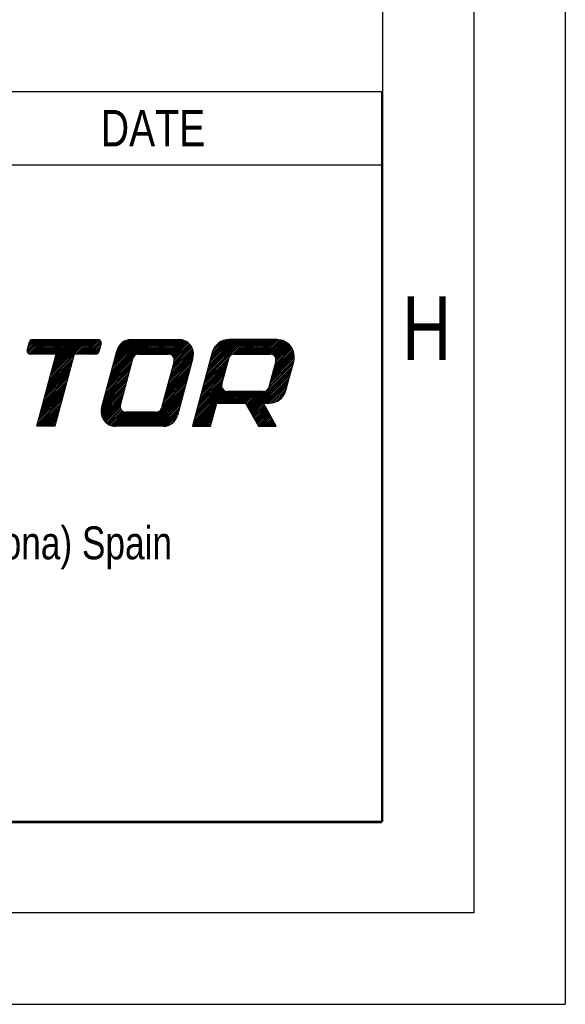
# Model space of a CAD drawing. Header units: millimetres. Extents: x 0 to 594, y 0 to 420.
# Tile 16 of 46: x 564 to 594, y 0 to 54. Entities that reach past the tile are written whole.
import ezdxf

# ---------------------------------------------------------------- set-up
doc = ezdxf.new("R2010")
doc.units = ezdxf.units.MM
doc.header["$LTSCALE"] = 32.67
doc.layers.get('0').update_dxf_attribs({"linetype": 'CONTINUOUS'})
doc.styles.get("Standard").update_dxf_attribs({"font": 'txt', "width": 0.8})

msp = doc.modelspace()

# ---------------------------------------------------------------- linework, layer by layer
at = {"color": 7, "linetype": 'Continuous'}
for p, q in [((594, 420), (594, 0)), ((584, 410), (584, 10)), ((407.953, 49.961), (583.953, 49.961)), ((583.953, 49.961), (583.953, 9.961)), ((407.953, 45.961), (583.953, 45.961)), ((564.576, 35.716), (565.247, 36.386)), ((564.577, 35.795), (564.704, 36.269)), ((564.581, 35.81), (565.157, 36.386)), ((564.606, 35.656), (565.336, 36.386)), ((564.614, 35.932), (565.068, 36.386)), ((564.647, 36.054), (564.978, 36.386)), ((564.654, 35.615), (565.426, 36.386)), ((564.679, 36.176), (564.889, 36.386)), ((564.719, 36.305), (564.779, 36.366)), ((564.725, 35.596), (565.515, 36.386)), ((564.814, 35.596), (565.605, 36.386)), ((564.857, 36.386), (568.458, 36.386)), ((564.903, 35.596), (565.694, 36.386)), ((564.993, 35.596), (565.783, 36.386)), ((565.082, 35.596), (565.873, 36.386)), ((565.172, 35.596), (565.962, 36.386)), ((565.261, 35.596), (566.052, 36.386)), ((565.351, 35.596), (566.141, 36.386)), ((565.44, 35.596), (566.231, 36.386)), ((565.53, 35.596), (566.32, 36.386)), ((565.619, 35.596), (566.409, 36.386)), ((565.708, 35.596), (566.499, 36.386)), ((565.798, 35.596), (566.588, 36.386)), ((565.802, 34.258), (567.93, 36.386)), ((565.835, 34.381), (567.84, 36.386)), ((565.868, 34.503), (567.751, 36.386)), ((565.887, 35.596), (566.678, 36.386)), ((565.9, 34.625), (567.662, 36.386)), ((565.933, 34.747), (567.572, 36.386)), ((565.966, 34.869), (567.483, 36.386)), ((565.977, 35.596), (566.767, 36.386)), ((565.999, 34.991), (567.393, 36.386)), ((566.031, 35.114), (567.304, 36.386)), ((566.064, 35.236), (567.214, 36.386)), ((566.066, 35.596), (566.857, 36.386)), ((566.097, 35.358), (567.125, 36.386)), ((566.129, 35.48), (567.035, 36.386)), ((566.156, 35.596), (566.946, 36.386)), ((567.229, 35.596), (568.019, 36.386)), ((567.318, 35.596), (568.109, 36.386)), ((567.408, 35.596), (568.198, 36.386)), ((567.497, 35.596), (568.288, 36.386)), ((567.587, 35.596), (568.377, 36.386)), ((567.676, 35.596), (568.466, 36.386)), ((567.765, 35.596), (568.535, 36.366)), ((567.855, 35.596), (568.583, 36.324)), ((567.944, 35.596), (568.612, 36.263)), ((568.034, 35.596), (568.605, 36.167)), ((568.61, 36.187), (568.483, 35.713)), ((569.063, 34.21), (571.239, 36.386)), ((569.095, 34.332), (571.149, 36.386)), ((569.128, 34.454), (571.06, 36.386)), ((569.161, 34.576), (570.971, 36.386)), ((569.194, 34.699), (570.881, 36.386)), ((569.226, 34.821), (570.792, 36.386)), ((569.259, 34.943), (570.702, 36.386)), ((569.292, 35.065), (570.613, 36.386)), ((569.325, 35.187), (570.523, 36.386)), ((569.357, 35.309), (570.434, 36.386)), ((569.39, 35.432), (570.345, 36.386)), ((569.423, 35.554), (570.255, 36.386)), ((569.455, 35.676), (570.16, 36.381)), ((569.488, 35.798), (570.05, 36.36)), ((569.541, 35.94), (569.908, 36.307)), ((570.252, 36.386), (572.871, 36.386)), ((570.488, 35.545), (571.328, 36.386)), ((570.626, 35.594), (571.418, 36.386)), ((570.717, 35.596), (571.507, 36.386)), ((570.806, 35.596), (571.597, 36.386)), ((570.896, 35.596), (571.686, 36.386)), ((570.985, 35.596), (571.776, 36.386)), ((571.074, 35.596), (571.865, 36.386)), ((571.164, 35.596), (571.954, 36.386)), ((571.253, 35.596), (572.044, 36.386)), ((571.343, 35.596), (572.133, 36.386)), ((571.432, 35.596), (572.223, 36.386)), ((571.522, 35.596), (572.312, 36.386)), ((571.611, 35.596), (572.402, 36.386)), ((571.701, 35.596), (572.491, 36.386)), ((571.79, 35.596), (572.58, 36.386)), ((571.879, 35.596), (572.67, 36.386)), ((571.969, 35.596), (572.759, 36.386)), ((572.058, 35.596), (572.849, 36.386)), ((572.148, 35.596), (572.936, 36.384)), ((572.237, 35.596), (573.015, 36.373)), ((572.325, 35.594), (573.087, 36.356)), ((572.399, 35.578), (573.154, 36.334)), ((572.46, 35.55), (573.217, 36.307)), ((572.51, 35.511), (573.275, 36.275)), ((572.552, 35.464), (573.329, 36.24)), ((572.585, 35.407), (573.379, 36.201)), ((572.606, 35.339), (573.426, 36.159)), ((572.611, 35.254), (573.469, 36.112)), ((574.286, 34.157), (576.516, 36.386)), ((574.319, 34.279), (576.426, 36.386)), ((574.352, 34.401), (576.337, 36.386)), ((574.384, 34.523), (576.247, 36.386)), ((574.417, 34.645), (576.158, 36.386)), ((574.45, 34.768), (576.068, 36.386)), ((574.482, 34.89), (575.979, 36.386)), ((574.515, 35.012), (575.89, 36.386)), ((574.548, 35.134), (575.8, 36.386)), ((574.581, 35.256), (575.711, 36.386)), ((574.613, 35.378), (575.621, 36.386)), ((574.646, 35.501), (575.528, 36.383)), ((574.679, 35.623), (575.424, 36.367)), ((574.715, 35.748), (575.301, 36.334)), ((574.791, 35.913), (575.136, 36.258)), ((578.23, 36.386), (575.611, 36.386)), ((575.799, 35.58), (576.605, 36.386)), ((575.904, 35.596), (576.694, 36.386)), ((575.993, 35.596), (576.784, 36.386)), ((576.083, 35.596), (576.873, 36.386)), ((576.172, 35.596), (576.963, 36.386)), ((576.262, 35.596), (577.052, 36.386)), ((576.351, 35.596), (577.142, 36.386)), ((576.441, 35.596), (577.231, 36.386)), ((576.53, 35.596), (577.32, 36.386)), ((576.619, 35.596), (577.41, 36.386)), ((576.709, 35.596), (577.499, 36.386)), ((576.798, 35.596), (577.589, 36.386)), ((576.888, 35.596), (577.678, 36.386)), ((576.977, 35.596), (577.768, 36.386)), ((577.067, 35.596), (577.857, 36.386)), ((577.156, 35.596), (577.947, 36.386)), ((577.245, 35.596), (578.036, 36.386)), ((577.335, 35.596), (578.125, 36.386)), ((577.424, 35.596), (578.215, 36.386)), ((577.514, 35.596), (578.302, 36.384)), ((577.603, 35.596), (578.382, 36.374)), ((577.693, 35.596), (578.456, 36.359)), ((577.782, 35.596), (578.525, 36.339)), ((577.871, 35.596), (578.591, 36.315)), ((577.948, 35.583), (578.652, 36.287)), ((578.012, 35.557), (578.71, 36.256)), ((578.065, 35.521), (578.765, 36.221)), ((578.109, 35.475), (578.817, 36.183)), ((578.143, 35.42), (578.865, 36.142)), ((566.16, 35.596), (564.73, 35.596)), ((565.101, 31.643), (566.16, 35.596)), ((567.142, 35.596), (566.083, 31.643)), ((568.331, 35.596), (567.142, 35.596)), ((568.123, 35.596), (568.572, 36.045)), ((568.213, 35.596), (568.54, 35.923)), ((568.302, 35.596), (568.507, 35.8)), ((568.417, 35.622), (568.463, 35.667)), ((568.642, 32.638), (569.489, 35.8)), ((570.659, 35.596), (572.295, 35.596)), ((572.356, 34.284), (573.662, 35.589)), ((572.389, 34.406), (573.658, 35.675)), ((572.421, 34.528), (573.646, 35.752)), ((572.454, 34.65), (573.628, 35.824)), ((572.487, 34.772), (573.605, 35.89)), ((572.52, 34.894), (573.577, 35.952)), ((572.552, 35.017), (573.545, 36.009)), ((572.585, 35.139), (573.509, 36.063)), ((574.695, 35.683), (573.613, 31.643)), ((575.896, 35.596), (577.86, 35.596)), ((577.961, 34.433), (579.159, 35.631)), ((577.994, 34.555), (579.141, 35.703)), ((578.026, 34.677), (579.119, 35.77)), ((578.059, 34.8), (579.092, 35.833)), ((578.092, 34.922), (579.063, 35.892)), ((578.125, 35.044), (579.029, 35.949)), ((578.157, 35.166), (578.993, 36.002)), ((578.167, 35.355), (578.911, 36.098)), ((578.177, 35.275), (578.953, 36.051)), ((565.671, 33.77), (567.013, 35.111)), ((565.704, 33.892), (567.045, 35.233)), ((565.737, 34.014), (567.078, 35.356)), ((565.769, 34.136), (567.111, 35.478)), ((568.932, 33.721), (570.273, 35.063)), ((568.964, 33.843), (570.306, 35.185)), ((568.997, 33.966), (570.339, 35.307)), ((569.03, 34.088), (570.393, 35.451)), ((569.669, 32.806), (570.353, 35.361)), ((572.601, 35.198), (571.916, 32.643)), ((572.225, 33.795), (573.566, 35.136)), ((572.258, 33.917), (573.599, 35.259)), ((572.29, 34.039), (573.632, 35.381)), ((572.323, 34.161), (573.655, 35.493)), ((573.635, 35.391), (572.788, 32.229)), ((574.188, 33.79), (575.529, 35.132)), ((574.221, 33.912), (575.562, 35.254)), ((574.253, 34.034), (575.595, 35.377)), ((575.21, 33.938), (575.591, 35.361)), ((577.734, 33.67), (579.106, 35.042)), ((578.166, 35.198), (577.785, 33.775)), ((577.797, 33.822), (579.139, 35.164)), ((577.83, 33.944), (579.166, 35.28)), ((577.863, 34.067), (579.177, 35.381)), ((577.896, 34.189), (579.178, 35.471)), ((577.928, 34.311), (579.172, 35.554)), ((578.723, 33.611), (579.146, 35.192)), ((565.507, 33.159), (566.849, 34.5)), ((565.54, 33.281), (566.882, 34.623)), ((565.573, 33.403), (566.914, 34.745)), ((565.606, 33.525), (566.947, 34.867)), ((565.638, 33.648), (566.98, 34.989)), ((568.801, 33.233), (570.142, 34.574)), ((568.833, 33.355), (570.175, 34.696)), ((568.866, 33.477), (570.208, 34.818)), ((568.899, 33.599), (570.24, 34.941)), ((572.061, 33.184), (573.403, 34.526)), ((572.094, 33.306), (573.436, 34.648)), ((572.127, 33.428), (573.468, 34.77)), ((572.159, 33.551), (573.501, 34.892)), ((572.192, 33.673), (573.534, 35.014)), ((574.024, 33.179), (575.366, 34.521)), ((574.057, 33.301), (575.398, 34.643)), ((574.09, 33.424), (575.431, 34.765)), ((574.122, 33.546), (575.464, 34.887)), ((574.155, 33.668), (575.497, 35.009)), ((576.709, 32.555), (579.073, 34.919)), ((576.741, 32.498), (579.041, 34.797)), ((576.773, 32.44), (579.008, 34.675)), ((576.805, 32.383), (578.975, 34.553)), ((565.377, 32.67), (566.718, 34.012)), ((565.409, 32.792), (566.751, 34.134)), ((565.442, 32.915), (566.784, 34.256)), ((565.475, 33.037), (566.816, 34.378)), ((568.637, 32.622), (569.979, 33.963)), ((568.67, 32.744), (570.011, 34.085)), ((568.703, 32.866), (570.044, 34.208)), ((568.735, 32.988), (570.077, 34.33)), ((568.768, 33.11), (570.11, 34.452)), ((571.93, 32.695), (573.272, 34.037)), ((571.963, 32.817), (573.305, 34.159)), ((571.996, 32.94), (573.337, 34.281)), ((572.029, 33.062), (573.37, 34.403)), ((573.893, 32.691), (575.235, 34.032)), ((573.926, 32.813), (575.267, 34.154)), ((573.959, 32.935), (575.3, 34.276)), ((573.991, 33.057), (575.333, 34.399)), ((576.837, 32.325), (578.942, 34.431)), ((577.509, 32.908), (578.91, 34.309)), ((577.599, 32.908), (578.877, 34.186)), ((577.688, 32.908), (578.844, 34.064)), ((565.246, 32.182), (566.587, 33.523)), ((565.278, 32.304), (566.62, 33.645)), ((565.311, 32.426), (566.653, 33.767)), ((565.344, 32.548), (566.685, 33.89)), ((568.615, 32.42), (569.913, 33.719)), ((568.619, 32.514), (569.946, 33.841)), ((568.621, 32.337), (569.88, 33.597)), ((568.634, 32.261), (569.848, 33.475)), ((571.057, 31.643), (573.206, 33.792)), ((571.147, 31.643), (573.174, 33.67)), ((571.236, 31.643), (573.141, 33.548)), ((571.325, 31.643), (573.108, 33.426)), ((571.874, 32.55), (573.239, 33.915)), ((573.631, 31.713), (575.463, 33.545)), ((573.651, 31.643), (575.548, 33.54)), ((573.664, 31.835), (575.393, 33.565)), ((573.697, 31.958), (575.336, 33.596)), ((573.73, 32.08), (575.287, 33.637)), ((573.762, 32.202), (575.248, 33.688)), ((573.795, 32.324), (575.218, 33.747)), ((573.828, 32.446), (575.201, 33.82)), ((573.86, 32.568), (575.204, 33.912)), ((575.005, 32.908), (575.637, 33.54)), ((575.094, 32.908), (575.727, 33.54)), ((575.184, 32.908), (575.816, 33.54)), ((575.273, 32.908), (575.906, 33.54)), ((575.363, 32.908), (575.995, 33.54)), ((575.452, 32.908), (576.085, 33.54)), ((577.479, 33.54), (575.515, 33.54)), ((575.542, 32.908), (576.174, 33.54)), ((575.631, 32.908), (576.263, 33.54)), ((575.72, 32.908), (576.353, 33.54)), ((575.81, 32.908), (576.442, 33.54)), ((575.899, 32.908), (576.532, 33.54)), ((575.989, 32.908), (576.621, 33.54)), ((576.078, 32.908), (576.711, 33.54)), ((576.168, 32.908), (576.8, 33.54)), ((576.257, 32.908), (576.889, 33.54)), ((576.346, 32.908), (576.979, 33.54)), ((576.436, 32.908), (577.068, 33.54)), ((576.518, 32.901), (577.158, 33.54)), ((576.55, 32.843), (577.247, 33.54)), ((576.582, 32.786), (577.337, 33.54)), ((576.614, 32.728), (577.426, 33.54)), ((576.646, 32.671), (577.518, 33.543)), ((576.678, 32.613), (577.666, 33.601)), ((577.777, 32.908), (578.812, 33.942)), ((577.869, 32.91), (578.779, 33.82)), ((577.971, 32.922), (578.746, 33.698)), ((578.089, 32.951), (578.712, 33.574)), ((578.24, 33.013), (578.65, 33.423)), ((565.115, 31.693), (566.456, 33.034)), ((565.147, 31.815), (566.489, 33.157)), ((565.154, 31.643), (566.423, 32.912)), ((565.18, 31.937), (566.522, 33.279)), ((565.213, 32.059), (566.554, 33.401)), ((568.653, 32.19), (569.815, 33.352)), ((568.677, 32.125), (569.782, 33.23)), ((568.706, 32.065), (569.749, 33.108)), ((568.739, 32.008), (569.717, 32.986)), ((571.415, 31.643), (573.075, 33.304)), ((571.504, 31.643), (573.043, 33.182)), ((571.594, 31.643), (573.01, 33.059)), ((571.683, 31.643), (572.977, 32.937)), ((574.595, 31.643), (574.934, 32.908)), ((574.934, 32.908), (576.515, 32.908)), ((576.515, 32.908), (577.213, 31.643)), ((576.869, 32.267), (577.501, 32.9)), ((577.497, 32.908), (577.807, 32.908)), ((578.196, 31.643), (577.497, 32.908)), ((565.244, 31.643), (566.391, 32.79)), ((565.333, 31.643), (566.358, 32.668)), ((565.423, 31.643), (566.325, 32.546)), ((565.512, 31.643), (566.293, 32.424)), ((568.776, 31.955), (569.684, 32.864)), ((568.816, 31.906), (569.659, 32.749)), ((568.86, 31.861), (569.664, 32.664)), ((568.908, 31.819), (569.685, 32.596)), ((568.959, 31.781), (569.718, 32.54)), ((569.014, 31.747), (569.76, 32.492)), ((569.073, 31.716), (569.811, 32.454)), ((569.137, 31.69), (569.872, 32.425)), ((569.205, 31.669), (569.945, 32.41)), ((569.279, 31.653), (570.034, 32.408)), ((569.359, 31.645), (570.123, 32.408)), ((569.447, 31.643), (570.212, 32.408)), ((569.537, 31.643), (570.302, 32.408)), ((569.626, 31.643), (570.391, 32.408)), ((569.716, 31.643), (570.481, 32.408)), ((569.805, 31.643), (570.57, 32.408)), ((569.894, 31.643), (570.66, 32.408)), ((571.611, 32.408), (569.974, 32.408)), ((569.984, 31.643), (570.749, 32.408)), ((570.073, 31.643), (570.839, 32.408)), ((570.163, 31.643), (570.928, 32.408)), ((570.252, 31.643), (571.017, 32.408)), ((570.342, 31.643), (571.107, 32.408)), ((570.431, 31.643), (571.196, 32.408)), ((570.52, 31.643), (571.286, 32.408)), ((570.61, 31.643), (571.375, 32.408)), ((570.699, 31.643), (571.465, 32.408)), ((570.789, 31.643), (571.554, 32.408)), ((570.878, 31.643), (571.645, 32.41)), ((570.968, 31.643), (571.785, 32.461)), ((571.773, 31.643), (572.945, 32.815)), ((571.862, 31.643), (572.912, 32.693)), ((571.951, 31.643), (572.879, 32.571)), ((572.041, 31.643), (572.846, 32.449)), ((573.74, 31.643), (574.907, 32.81)), ((573.83, 31.643), (574.875, 32.688)), ((573.919, 31.643), (574.842, 32.566)), ((574.008, 31.643), (574.809, 32.444)), ((576.9, 32.21), (577.533, 32.842)), ((576.932, 32.152), (577.565, 32.785)), ((576.964, 32.095), (577.597, 32.727)), ((576.996, 32.037), (577.628, 32.67)), ((577.028, 31.979), (577.66, 32.612)), ((577.06, 31.922), (577.692, 32.554)), ((577.091, 31.864), (577.724, 32.497)), ((577.123, 31.807), (577.756, 32.439)), ((577.155, 31.749), (577.788, 32.381)), ((565.602, 31.643), (566.26, 32.301)), ((565.691, 31.643), (566.227, 32.179)), ((565.78, 31.643), (566.194, 32.057)), ((565.87, 31.643), (566.162, 31.935)), ((565.959, 31.643), (566.129, 31.813)), ((572.139, 31.652), (572.814, 32.326)), ((572.254, 31.677), (572.78, 32.204)), ((572.41, 31.744), (572.714, 32.048)), ((574.098, 31.643), (574.776, 32.322)), ((574.187, 31.643), (574.744, 32.2)), ((574.277, 31.643), (574.711, 32.077)), ((574.366, 31.643), (574.678, 31.955)), ((574.456, 31.643), (574.645, 31.833)), ((577.187, 31.691), (577.819, 32.324)), ((577.228, 31.643), (577.851, 32.266)), ((577.318, 31.643), (577.883, 32.209)), ((577.407, 31.643), (577.915, 32.151)), ((577.496, 31.643), (577.947, 32.093)), ((577.586, 31.643), (577.979, 32.036)), ((577.675, 31.643), (578.01, 31.978)), ((577.765, 31.643), (578.042, 31.921)), ((577.854, 31.643), (578.074, 31.863)), ((577.944, 31.643), (578.106, 31.805)), ((566.083, 31.643), (565.101, 31.643)), ((566.049, 31.643), (566.096, 31.691)), ((572.024, 31.643), (569.405, 31.643)), ((573.613, 31.643), (574.595, 31.643)), ((574.545, 31.643), (574.613, 31.711)), ((577.213, 31.643), (578.196, 31.643)), ((578.033, 31.643), (578.138, 31.748)), ((578.122, 31.643), (578.17, 31.69)), ((584, 10), (25, 10)), ((407.953, 9.961), (583.953, 9.961)), ((0, 0), (594, 0))]:
    msp.add_line(p, q, dxfattribs=at)
at = {"color": 2, "linetype": 'Continuous'}
for p, q in [((589, 415), (589, 5)), ((589, 5), (20, 5))]:
    msp.add_line(p, q, dxfattribs=at)
at = {"color": 7, "linetype": 'Continuous'}
for centre, radius, start, end in [((564.857, 36.228), 0.158, 90.0001, 165), ((568.458, 36.228), 0.158, 345, 89.9999), ((570.252, 35.596), 0.791, 90.0001, 165), ((572.871, 35.596), 0.791, 345, 90), ((575.611, 35.438), 0.949, 90, 165), ((578.23, 35.438), 0.949, 345.0001, 90), ((564.73, 35.754), 0.158, 165, 269.9999), ((568.331, 35.754), 0.158, 270.0003, 345.0002), ((570.659, 35.28), 0.316, 90, 164.9999), ((572.295, 35.28), 0.316, 345.0001, 90), ((575.896, 35.28), 0.316, 90, 164.9999), ((577.86, 35.28), 0.316, 345.0001, 90), ((575.515, 33.857), 0.316, 165.0001, 270), ((577.479, 33.857), 0.316, 270, 344.9999), ((577.807, 33.857), 0.949, 270, 345), ((569.405, 32.434), 0.791, 165, 270), ((569.974, 32.725), 0.316, 165, 270), ((571.611, 32.725), 0.316, 270.0001, 345), ((572.024, 32.434), 0.791, 270, 345)]:
    msp.add_arc(centre, radius, start, end, dxfattribs=at)

# ---------------------------------------------------------------- texts
at = {"color": 2, "linetype": 'Continuous', "line_spacing_factor": 0.9}
for s, insert, char_height, width, attachment_point in [('DATE', (571.453, 48.961), 2, 6.4, 2), ('H', (585.068, 38.761), 3.5, 2.8, 1), (' \\PVial Sant Jordi s/n\\P08232 Viladecavalls (Barcelona) Spain', (555.953, 31.561), 1.8, 53.28, 2)]:
    msp.add_mtext(s, dxfattribs=dict(at, insert=insert, char_height=char_height, width=width, attachment_point=attachment_point))

doc.saveas('drawing.dxf')
